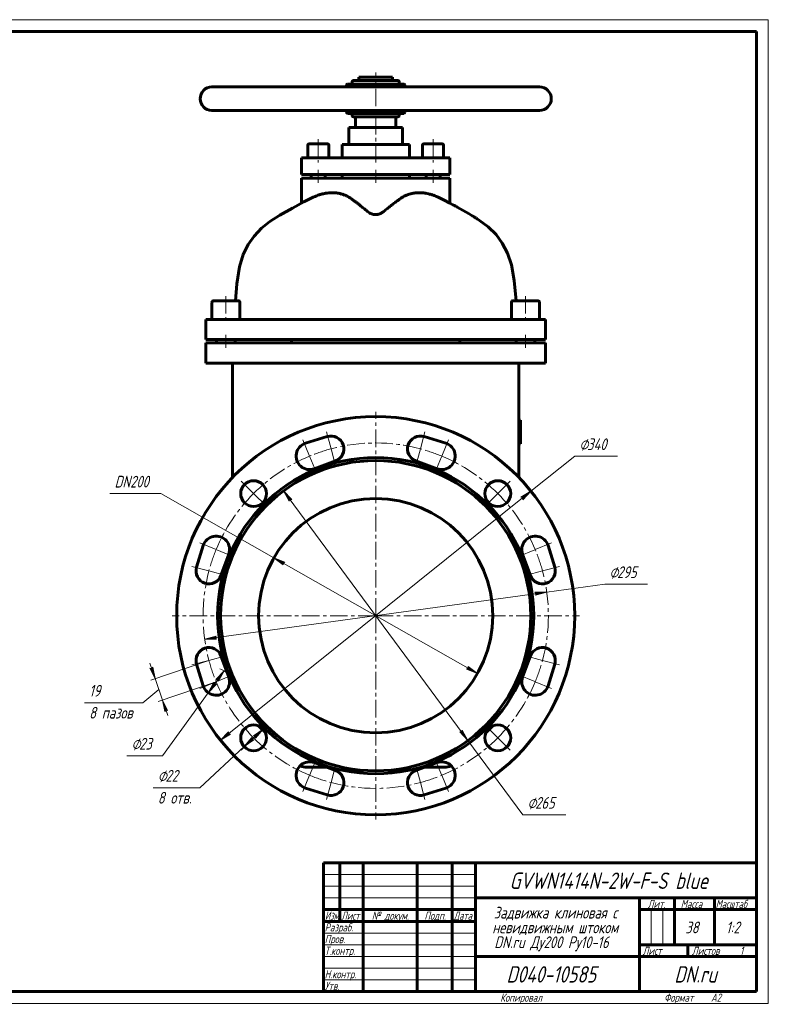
# Model space of a CAD drawing. Header units: millimetres. Extents: x 0 to 594, y 0 to 420.
# Tile 2 of 2: x 274 to 594, y 0 to 420. Entities that reach past the tile are written whole.
import ezdxf

# ---------------------------------------------------------------- set-up
doc = ezdxf.new("R2010")
doc.units = ezdxf.units.MM
for name, pattern in [('K5LT_AXLED', [12, 7.5, -1.5, 1.5, -1.5]), ('K5LT_BASIC', [0]), ('K5LT_THIN', [0])]:
    doc.linetypes.add(name, pattern=pattern)
doc.layers.add('Системный слой', color=7, linetype='Continuous')
doc.layers.add('Системный слой (1)', color=7, linetype='Continuous', true_color=0x6c6c6c)
doc.styles.add('KDIMTEXTSTYLE', font='txt', dxfattribs={"width": 0.96, "oblique": 15, "height": 5})
doc.styles.add('KTEXTSTYLE', font='txt', dxfattribs={"width": 0.96, "height": 5})
doc.dimstyles.new('KDIMSTYLE (0.50)', dxfattribs={"dimtxt": 5, "dimasz": 1, "dimexe": 2, "dimexo": 0, "dimgap": 1, "dimtad": 1, "dimlfac": 2, "dimtxsty": 'KDIMTEXTSTYLE', "dimsah": 1, "dimcen": 0, "dimdle": 1, "dimadec": 0, "dimazin": 0, "dimtfac": 0.667, "dimtmove": 0, "dimatfit": 3, "dimfxl": 1, "dimtvp": 1, "dimtolj": 1, "dimtzin": 0, "dimarcsym": 0})

# ---------------------------------------------------------------- blocks, each defined once
blk = doc.blocks.new('U8')
at = {"layer": 'Системный слой (1)', "color": 143, "linetype": 'K5LT_BASIC', "lineweight": 60, "true_color": 0x33acca}
for p, q in [((413.81, 391.27), (413.81, 392.02)), ((413.81, 380.52), (413.81, 381.27))]:
    blk.add_line(p, q, dxfattribs=at)
blk = doc.blocks.new('U9')
at = {"layer": 'Системный слой (1)', "color": 143, "linetype": 'K5LT_BASIC', "lineweight": 60, "true_color": 0x33acca}
for p, q in [((416.81, 378.52), (426.31, 378.52)), ((426.31, 378.52), (435.81, 378.52))]:
    blk.add_line(p, q, dxfattribs=at)
blk = doc.blocks.new('U10')
at = {"layer": 'Системный слой (1)', "color": 143, "linetype": 'K5LT_BASIC', "lineweight": 60, "true_color": 0x33acca}
for p, q in [((438.81, 391.27), (438.81, 392.02)), ((438.81, 380.52), (438.81, 381.27))]:
    blk.add_line(p, q, dxfattribs=at)
blk = doc.blocks.new('U11')
at = {"layer": 'Системный слой (1)', "color": 143, "linetype": 'K5LT_BASIC', "lineweight": 60, "true_color": 0x33acca}
for p, q in [((414.81, 373.95), (426.31, 373.95)), ((426.31, 373.95), (437.81, 373.95))]:
    blk.add_line(p, q, dxfattribs=at)
blk = doc.blocks.new('U12')
at = {"layer": 'Системный слой (1)', "color": 143, "linetype": 'K5LT_BASIC', "lineweight": 60, "true_color": 0x33acca}
for p, q in [((419.12, 395.52), (426.31, 395.52)), ((426.31, 395.52), (433.49, 395.52))]:
    blk.add_line(p, q, dxfattribs=at)
blk = doc.blocks.new('U13')
at = {"layer": 'Системный слой (1)', "color": 143, "linetype": 'K5LT_BASIC', "lineweight": 60, "true_color": 0x33acca}
for p, q in [((396.94, 100.83), (405.35, 100.83)), ((447.26, 100.83), (455.67, 100.83))]:
    blk.add_line(p, q, dxfattribs=at)
blk = doc.blocks.new('U14')
at = {"layer": 'Системный слой (1)', "color": 143, "linetype": 'K5LT_BASIC', "lineweight": 60, "true_color": 0x33acca}
for p, q in [((390.74, 339.59), (395.56, 342.17)), ((395.56, 342.17), (399.61, 344.18)), ((381.16, 333.8), (385.39, 336.49)), ((385.39, 336.49), (390.74, 339.59)), ((377.6, 330.98), (381.16, 333.8)), ((374.37, 327.6), (377.6, 330.98)), ((369.74, 319.69), (371.83, 323.99)), ((371.83, 323.99), (374.37, 327.6)), ((368.15, 314.43), (369.74, 319.69)), ((367.02, 307.17), (368.15, 314.43)), ((366.36, 300.02), (367.02, 307.17))]:
    blk.add_line(p, q, dxfattribs=at)
blk = doc.blocks.new('U15')
at = {"layer": 'Системный слой (1)', "color": 143, "linetype": 'K5LT_BASIC', "lineweight": 60, "true_color": 0x33acca}
for p, q in [((455.27, 343.07), (453.01, 344.18)), ((457.98, 341.68), (455.27, 343.07)), ((459.29, 340.99), (457.98, 341.68)), ((459.93, 340.65), (459.29, 340.99)), ((460.22, 340.5), (459.93, 340.65)), ((460.34, 340.43), (460.22, 340.5)), ((460.58, 340.3), (460.34, 340.43)), ((460.7, 340.24), (460.58, 340.3)), ((460.75, 340.21), (460.7, 340.24)), ((460.78, 340.19), (460.75, 340.21)), ((460.8, 340.18), (460.78, 340.19)), ((460.93, 340.11), (460.8, 340.18)), ((461.09, 340.02), (460.93, 340.11)), ((463.68, 338.58), (461.09, 340.02)), ((466.27, 337.06), (463.68, 338.58)), ((467.57, 336.28), (466.27, 337.06)), ((468.21, 335.9), (467.57, 336.28)), ((468.55, 335.69), (468.21, 335.9)), ((468.7, 335.6), (468.55, 335.69)), ((468.99, 335.42), (468.7, 335.6)), ((469.16, 335.31), (468.99, 335.42)), ((469.25, 335.26), (469.16, 335.31)), ((469.29, 335.23), (469.25, 335.26)), ((469.31, 335.22), (469.29, 335.23)), ((469.4, 335.16), (469.31, 335.22)), ((469.69, 334.98), (469.4, 335.16)), ((470.7, 334.32), (469.69, 334.98)), ((474.35, 331.56), (470.7, 334.32)), ((477.7, 328.25), (474.35, 331.56)), ((480.38, 324.65), (477.7, 328.25)), ((482.6, 320.35), (480.38, 324.65)), ((484.26, 315.28), (482.6, 320.35)), ((485.43, 308.59), (484.26, 315.28)), ((486.25, 300.02), (485.43, 308.59))]:
    blk.add_line(p, q, dxfattribs=at)
blk = doc.blocks.new('U16')
at = {"layer": 'Системный слой (1)', "color": 143, "linetype": 'K5LT_BASIC', "lineweight": 60, "true_color": 0x33acca}
for p, q in [((411.93, 366.77), (426.31, 366.77)), ((426.31, 366.77), (440.68, 366.77))]:
    blk.add_line(p, q, dxfattribs=at)
blk = doc.blocks.new('U17')
at = {"layer": 'Системный слой (1)', "color": 30, "linetype": 'K5LT_AXLED', "lineweight": 18, "true_color": 0xff8000}
for q in [(426.31, 252.52), (339.31, 165.52), (513.31, 165.52), (426.31, 78.52)]:
    blk.add_line((426.31, 165.52), q, dxfattribs=at)
blk = doc.blocks.new('U18')
at = {"layer": 'Системный слой (1)', "color": 30, "linetype": 'K5LT_AXLED', "lineweight": 18, "true_color": 0xff8000}
for p, q in [((407.22, 236.75), (405.28, 244)), ((445.39, 236.75), (447.34, 244)), ((398.08, 233.65), (395.12, 240.81)), ((454.53, 233.65), (457.5, 240.81)), ((409.16, 229.51), (407.22, 236.75)), ((443.45, 229.51), (445.39, 236.75)), ((401.05, 226.49), (398.08, 233.65)), ((451.56, 226.49), (454.53, 233.65)), ((374.16, 217.67), (368.85, 222.97)), ((478.46, 217.67), (483.76, 222.97)), ((379.46, 212.36), (374.16, 217.67)), ((473.15, 212.36), (478.46, 217.67)), ((358.17, 193.74), (351.01, 196.71)), ((365.33, 190.77), (358.17, 193.74)), ((487.28, 190.77), (494.44, 193.74)), ((494.44, 193.74), (501.6, 196.71)), ((355.07, 184.6), (347.83, 186.55)), ((497.54, 184.6), (504.79, 186.55)), ((362.31, 182.66), (355.07, 184.6)), ((490.3, 182.66), (497.54, 184.6)), ((362.31, 148.37), (355.07, 146.43)), ((490.3, 148.37), (497.54, 146.43)), ((355.07, 146.43), (347.83, 144.49)), ((497.54, 146.43), (504.79, 144.49)), ((365.33, 140.26), (358.17, 137.29)), ((487.28, 140.26), (494.44, 137.29)), ((358.17, 137.29), (351.01, 134.33)), ((494.44, 137.29), (501.6, 134.33)), ((379.46, 118.67), (374.16, 113.37)), ((473.15, 118.67), (478.46, 113.37)), ((374.16, 113.37), (368.85, 108.06)), ((478.46, 113.37), (483.76, 108.06)), ((401.05, 104.54), (398.08, 97.38)), ((409.16, 101.52), (407.22, 94.28)), ((443.45, 101.52), (445.39, 94.28)), ((451.56, 104.54), (454.53, 97.38)), ((398.08, 97.38), (395.12, 90.22)), ((454.53, 97.38), (457.5, 90.22)), ((407.22, 94.28), (405.28, 87.04)), ((445.39, 94.28), (447.34, 87.04))]:
    blk.add_line(p, q, dxfattribs=at)
for start, end in [(105, 112.5), (75, 105), (67.5, 75), (112.5, 135), (45, 67.5), (135, 157.5), (22.5, 45), (157.5, 165), (15, 22.5), (165, 195), (345, 15), (195, 202.5), (337.5, 345), (202.5, 225), (315, 337.5), (225, 247.5), (292.5, 315), (247.5, 255), (285, 292.5), (255, 285)]:
    blk.add_arc((426.31, 165.52), 73.75, start, end, dxfattribs=at)
blk = doc.blocks.new('D5')
at = {"layer": 'Системный слой (1)'}
for points in [[(489.14, 215.04), (492.63, 218.68), (488.32, 216.07), (489.12, 215.87)], [(359.98, 112.35), (364.3, 114.97), (363.5, 115.17), (363.47, 115.99)]]:
    blk.add_hatch(color=7, dxfattribs=at).paths.add_polyline_path(points)
at = {"layer": 'Системный слой (1)', "color": 7, "linetype": 'K5LT_THIN', "lineweight": 18, "true_color": 0xffffff}
for p, q in [((359.98, 112.35), (492.63, 218.68)), ((488.32, 216.07), (492.63, 218.68)), ((492.63, 218.68), (489.14, 215.04)), ((489.12, 215.87), (488.32, 216.07)), ((489.14, 215.04), (489.12, 215.87)), ((359.98, 112.35), (363.47, 115.99)), ((364.3, 114.97), (359.98, 112.35)), ((363.47, 115.99), (363.5, 115.17)), ((363.5, 115.17), (364.3, 114.97))]:
    blk.add_line(p, q, dxfattribs=at)
blk.add_wipeout([(513.31, 234.65), (513.31, 242.03), (526.99, 242.03), (526.99, 234.65)]).dxf.layer = 'Системный слой (1)'
for p, q in [((492.63, 218.68), (511.31, 233.65)), ((511.31, 233.65), (529.56, 233.65))]:
    blk.add_line(p, q, dxfattribs=at)
at = {"layer": 'Системный слой (1)', "color": 7, "char_height": 5, "attachment_point": 1, "style": 'KTEXTSTYLE'}
for s, insert in [('\\fArial|b0|c204|p34;\\H5.0;\\W1.000;\\Q15;\\fGOST Type AU|b0|i0|c204|p34;\\Q15;\\W0.960;⌀', (513.31, 241.24)), ('\\fArial|b0|c204|p34;\\H5.0;\\W1.000;\\Q15;\\fGOST Type AU|b0|i0|c204|p34;\\Q15;\\W0.960;340', (516.61, 241.24))]:
    blk.add_mtext(s, dxfattribs=dict(at, insert=insert))
blk = doc.blocks.new('KDIMARROW_01')
at = {"layer": 'Системный слой'}
blk.add_hatch(color=0, dxfattribs=at).paths.add_polyline_path([(-5, -0.66), (0, 0), (-5, 0.66), (-4.5, 0)])
at = {"layer": 'Системный слой', "color": 0, "linetype": 'K5LT_THIN', "lineweight": 18}
for p, q in [((-4.5, 0), (-5, 0.66)), ((-5, 0.66), (0, 0)), ((0, 0), (-5, -0.66)), ((-5, -0.66), (-4.5, 0))]:
    blk.add_line(p, q, dxfattribs=at)
at = {"layer": 'Системный слой (1)', "color": 0, "linetype": 'K5LT_THIN', "lineweight": 18}
blk.add_line((426.31, 165.52), (425.81, 165.52), dxfattribs=at)
blk = doc.blocks.new('D6')
at = {"layer": 'Системный слой (1)'}
for points in [[(494.5, 174.25), (499.37, 175.58), (494.32, 175.55), (494.91, 174.97)], [(358.29, 155.48), (357.7, 156.06), (358.11, 156.79), (353.25, 155.45)]]:
    blk.add_hatch(color=7, dxfattribs=at).paths.add_polyline_path(points)
at = {"layer": 'Системный слой (1)', "color": 7, "linetype": 'K5LT_THIN', "lineweight": 18, "true_color": 0xffffff}
for p, q in [((353.25, 155.45), (499.37, 175.58)), ((494.32, 175.55), (499.37, 175.58)), ((494.91, 174.97), (494.32, 175.55)), ((499.37, 175.58), (494.5, 174.25)), ((494.5, 174.25), (494.91, 174.97)), ((353.25, 155.45), (358.11, 156.79)), ((358.11, 156.79), (357.7, 156.06)), ((357.7, 156.06), (358.29, 155.48)), ((358.29, 155.48), (353.25, 155.45))]:
    blk.add_line(p, q, dxfattribs=at)
blk.add_wipeout([(526.13, 179.99), (526.13, 187.38), (539.81, 187.38), (539.81, 179.99)]).dxf.layer = 'Системный слой (1)'
for p, q in [((499.37, 175.58), (524.13, 178.99)), ((524.13, 178.99), (542.38, 178.99))]:
    blk.add_line(p, q, dxfattribs=at)
at = {"layer": 'Системный слой (1)', "color": 7, "char_height": 5, "attachment_point": 1, "style": 'KTEXTSTYLE'}
for s, insert in [('\\fArial|b0|c204|p34;\\H5.0;\\W1.000;\\Q15;\\fGOST Type AU|b0|i0|c204|p34;\\Q15;\\W0.960;⌀', (526.13, 186.58)), ('\\fArial|b0|c204|p34;\\H5.0;\\W1.000;\\Q15;\\fGOST Type AU|b0|i0|c204|p34;\\Q15;\\W0.960;295', (529.43, 186.58))]:
    blk.add_mtext(s, dxfattribs=dict(at, insert=insert))
blk = doc.blocks.new('D7')
at = {"layer": 'Системный слой (1)'}
for points in [[(390.43, 215.16), (386.93, 218.79), (389.37, 214.38), (389.6, 215.18)], [(465.68, 112.24), (463.24, 116.65), (463.01, 115.86), (462.18, 115.87)]]:
    blk.add_hatch(color=7, dxfattribs=at).paths.add_polyline_path(points)
at = {"layer": 'Системный слой (1)', "color": 7, "linetype": 'K5LT_THIN', "lineweight": 18, "true_color": 0xffffff}
for p, q in [((386.93, 218.79), (390.43, 215.16)), ((389.37, 214.38), (386.93, 218.79)), ((386.93, 218.79), (465.68, 112.24)), ((389.6, 215.18), (389.37, 214.38)), ((390.43, 215.16), (389.6, 215.18)), ((465.68, 112.24), (462.18, 115.87)), ((462.18, 115.87), (463.01, 115.86)), ((463.01, 115.86), (463.24, 116.65)), ((463.24, 116.65), (465.68, 112.24))]:
    blk.add_line(p, q, dxfattribs=at)
blk.add_wipeout([(491.13, 81.52), (491.13, 88.9), (504.94, 88.9), (504.94, 81.52)]).dxf.layer = 'Системный слой (1)'
for p, q in [((465.68, 112.24), (489.13, 80.52)), ((489.13, 80.52), (507.52, 80.52))]:
    blk.add_line(p, q, dxfattribs=at)
at = {"layer": 'Системный слой (1)', "color": 7, "char_height": 5, "attachment_point": 1, "style": 'KTEXTSTYLE'}
for s, insert in [('\\fArial|b0|c204|p34;\\H5.0;\\W1.000;\\Q15;\\fGOST Type AU|b0|i0|c204|p34;\\Q15;\\W0.960;⌀', (491.13, 88.1)), ('\\fArial|b0|c204|p34;\\H5.0;\\W1.000;\\Q15;\\fGOST Type AU|b0|i0|c204|p34;\\Q15;\\W0.960;265', (494.44, 88.1))]:
    blk.add_mtext(s, dxfattribs=dict(at, insert=insert))
blk = doc.blocks.new('D8')
at = {"layer": 'Системный слой (1)'}
for points in [[(387.5, 188.31), (382.83, 190.21), (386.85, 187.17), (386.74, 187.98)], [(469.79, 140.83), (465.76, 143.87), (465.87, 143.05), (465.11, 142.72)]]:
    blk.add_hatch(color=7, dxfattribs=at).paths.add_polyline_path(points)
at = {"layer": 'Системный слой (1)', "color": 7, "linetype": 'K5LT_THIN', "lineweight": 18, "true_color": 0xffffff}
for p, q in [((382.83, 190.21), (334.47, 217.67)), ((382.83, 190.21), (387.5, 188.31)), ((386.85, 187.17), (382.83, 190.21)), ((469.79, 140.83), (382.83, 190.21)), ((387.5, 188.31), (386.74, 187.98)), ((386.74, 187.98), (386.85, 187.17)), ((465.11, 142.72), (465.87, 143.05)), ((465.87, 143.05), (465.76, 143.87)), ((465.76, 143.87), (469.79, 140.83)), ((469.79, 140.83), (465.11, 142.72))]:
    blk.add_line(p, q, dxfattribs=at)
blk.add_wipeout([(314.78, 218.67), (314.78, 226.05), (331.77, 226.05), (331.77, 218.67)]).dxf.layer = 'Системный слой (1)'
blk.add_line((334.47, 217.67), (312.78, 217.67), dxfattribs=at)
at = {"layer": 'Системный слой (1)', "color": 7, "insert": (314.78, 225.25), "char_height": 5, "attachment_point": 1, "style": 'KTEXTSTYLE'}
blk.add_mtext('\\fArial|b0|c204|p34;\\H5.0;\\W1.000;\\Q15;\\fGOST Type AU|b0|i0|c204|p34;\\Q15;\\W0.960;DN200', dxfattribs=at)
blk = doc.blocks.new('D9')
at = {"layer": 'Системный слой (1)'}
for points in [[(359.14, 137.51), (361.55, 141.94), (358.08, 138.29), (358.91, 138.3)], [(354.79, 132.64), (358.26, 136.3), (357.44, 136.28), (357.2, 137.07)]]:
    blk.add_hatch(color=7, dxfattribs=at).paths.add_polyline_path(points)
at = {"layer": 'Системный слой (1)', "color": 7, "linetype": 'K5LT_THIN', "lineweight": 18, "true_color": 0xffffff}
for p, q in [((361.55, 141.94), (354.79, 132.64)), ((358.08, 138.29), (361.55, 141.94)), ((361.55, 141.94), (359.14, 137.51)), ((354.79, 132.64), (357.2, 137.07)), ((358.26, 136.3), (354.79, 132.64)), ((357.2, 137.07), (357.44, 136.28)), ((357.44, 136.28), (358.26, 136.3)), ((358.91, 138.3), (358.08, 138.29)), ((359.14, 137.51), (358.91, 138.3)), ((354.79, 132.64), (335.22, 105.75))]:
    blk.add_line(p, q, dxfattribs=at)
blk.add_arc((358.17, 137.29), 5.75, 20.235, 73.6918, dxfattribs=at)
blk.add_arc((358.17, 137.29), 5.75, 20.235, 73.6918, dxfattribs=at)
blk.add_wipeout([(322.01, 106.75), (322.01, 114.13), (332.77, 114.13), (332.77, 106.75)]).dxf.layer = 'Системный слой (1)'
blk.add_line((335.22, 105.75), (320.01, 105.75), dxfattribs=at)
at = {"layer": 'Системный слой (1)', "color": 7, "char_height": 5, "attachment_point": 1, "style": 'KTEXTSTYLE'}
for s, insert in [('\\fArial|b0|c204|p34;\\H5.0;\\W1.000;\\Q15;\\fGOST Type AU|b0|i0|c204|p34;\\Q15;\\W0.960;⌀', (322.01, 113.34)), ('\\fArial|b0|c204|p34;\\H5.0;\\W1.000;\\Q15;\\fGOST Type AU|b0|i0|c204|p34;\\Q15;\\W0.960;23', (325.31, 113.34))]:
    blk.add_mtext(s, dxfattribs=dict(at, insert=insert))
blk = doc.blocks.new('D10')
at = {"layer": 'Системный слой (1)'}
for points in [[(332.12, 138.64), (331.13, 143.58), (330.67, 142.9), (329.89, 143.16)], [(337.45, 124.98), (335.22, 129.5), (336.2, 124.56), (336.67, 125.24)]]:
    blk.add_hatch(color=7, dxfattribs=at).paths.add_polyline_path(points)
at = {"layer": 'Системный слой (1)', "color": 7, "linetype": 'K5LT_THIN', "lineweight": 18, "true_color": 0xffffff}
for p, q in [((332.12, 138.64), (329.87, 145.27)), ((330.67, 142.9), (329.89, 143.16)), ((329.89, 143.16), (332.12, 138.64)), ((355.07, 146.43), (330.22, 137.99)), ((331.13, 143.58), (330.67, 142.9)), ((332.12, 138.64), (331.13, 143.58)), ((335.22, 129.5), (332.12, 138.64)), ((358.17, 137.29), (333.33, 128.86)), ((333.67, 134.07), (326.79, 128.38)), ((335.22, 129.5), (336.2, 124.56)), ((337.45, 124.98), (335.22, 129.5)), ((335.22, 129.5), (337.47, 122.87)), ((336.2, 124.56), (336.67, 125.24)), ((336.67, 125.24), (337.45, 124.98))]:
    blk.add_line(p, q, dxfattribs=at)
blk.add_wipeout([(303.92, 120), (303.92, 136.77), (323.96, 136.77), (323.96, 120)]).dxf.layer = 'Системный слой (1)'
blk.add_line((326.79, 128.38), (301.92, 128.38), dxfattribs=at)
at = {"layer": 'Системный слой (1)', "color": 7, "char_height": 5, "attachment_point": 1, "style": 'KTEXTSTYLE'}
for s, insert in [('\\fArial|b0|c204|p34;\\H5.0;\\W1.000;\\Q15;\\fGOST Type AU|b0|i0|c204|p34;\\Q15;\\W0.960;19', (303.92, 135.97)), ('\\fArial|b0|c204|p34;\\H5.0;\\W1.000;\\Q15;\\fGOST Type AU|b0|i0|c204|p34;\\Q15;\\W0.960;8 пазов', (303.92, 126.59))]:
    blk.add_mtext(s, dxfattribs=dict(at, insert=insert))
blk = doc.blocks.new('D11')
at = {"layer": 'Системный слой (1)'}
for points in [[(374.97, 113.23), (378.19, 117.11), (374.08, 114.19), (374.89, 114.05)], [(370.13, 109.62), (374.24, 112.54), (373.43, 112.69), (373.34, 113.51)]]:
    blk.add_hatch(color=7, dxfattribs=at).paths.add_polyline_path(points)
at = {"layer": 'Системный слой (1)', "color": 7, "linetype": 'K5LT_THIN', "lineweight": 18, "true_color": 0xffffff}
for p, q in [((378.19, 117.11), (370.13, 109.62)), ((374.08, 114.19), (378.19, 117.11)), ((374.89, 114.05), (374.08, 114.19)), ((374.97, 113.23), (374.89, 114.05)), ((378.19, 117.11), (374.97, 113.23)), ((370.13, 109.62), (351.25, 92.07)), ((370.13, 109.62), (373.34, 113.51)), ((374.24, 112.54), (370.13, 109.62)), ((373.34, 113.51), (373.43, 112.69)), ((373.43, 112.69), (374.24, 112.54))]:
    blk.add_line(p, q, dxfattribs=at)
blk.add_wipeout([(333.24, 83.69), (333.24, 100.45), (348.61, 100.45), (348.61, 83.69)]).dxf.layer = 'Системный слой (1)'
blk.add_line((351.25, 92.07), (331.24, 92.07), dxfattribs=at)
at = {"layer": 'Системный слой (1)', "color": 7, "char_height": 5, "attachment_point": 1, "style": 'KTEXTSTYLE'}
for s, insert in [('\\fArial|b0|c204|p34;\\H5.0;\\W1.000;\\Q15;\\fGOST Type AU|b0|i0|c204|p34;\\Q15;\\W0.960;⌀', (333.24, 99.66)), ('\\fArial|b0|c204|p34;\\H5.0;\\W1.000;\\Q15;\\fGOST Type AU|b0|i0|c204|p34;\\Q15;\\W0.960;22', (336.55, 99.66)), ('\\fArial|b0|c204|p34;\\H5.0;\\W1.000;\\Q15;\\fGOST Type AU|b0|i0|c204|p34;\\Q15;\\W0.960;8 отв.', (333.24, 90.27))]:
    blk.add_mtext(s, dxfattribs=dict(at, insert=insert))
blk = doc.blocks.new('U19')
at = {"color": 7, "linetype": 'K5LT_THIN', "lineweight": 18, "true_color": 0xffffff}
for p, q in [((0, 420), (594, 420)), ((594, 420), (594, 0)), ((404, 55), (469, 55)), ((404, 50), (469, 50)), ((404, 45), (469, 45)), ((543.96, 25), (543.96, 40)), ((548.98, 25), (548.98, 40)), ((404, 30), (469, 30)), ((404, 25), (469, 25)), ((404, 20), (469, 20)), ((404, 15), (469, 15)), ((404, 10), (469, 10)), ((594, 0), (0, 0))]:
    blk.add_line(p, q, dxfattribs=at)
at = {"color": 143, "linetype": 'K5LT_BASIC', "lineweight": 60, "true_color": 0x33acca}
for p, q in [((20, 415), (589, 415)), ((589, 415), (589, 5)), ((404, 60), (589, 60)), ((404, 5), (404, 60)), ((411, 35), (411, 60)), ((421, 5), (421, 60)), ((444, 5), (444, 60)), ((459, 5), (459, 60)), ((469, 5), (469, 60)), ((469, 45), (589, 45)), ((539, 5), (539, 45)), ((554, 25), (554, 45)), ((571, 25), (571, 45)), ((404, 40), (469, 40)), ((539, 40), (554, 40)), ((554, 40), (589, 40)), ((404, 35), (469, 35)), ((539, 25), (589, 25)), ((559.57, 20), (559.57, 25)), ((469, 20), (539, 20)), ((539, 20), (589, 20)), ((589, 5), (20, 5))]:
    blk.add_line(p, q, dxfattribs=at)
at = {"color": 7, "attachment_point": 1, "style": 'KTEXTSTYLE'}
for s, insert, char_height in [('\\fArial|b0|c204|p34;\\H5.0;\\W1.000;\\Q15;\\fGOST Type AU|b0|i0|c204|p34;\\Q15;\\W0.960;\\H7.00;GVWN1414N-2W-F-S blue', (483.46, 55.86), 7), ('\\fArial|b0|c204|p34;\\H5.0;\\W1.000;\\Q15;\\fGOST Type AU|b0|i0|c204|p34;\\Q15;\\W0.960;\\H3.50;Лит.', (542.47, 44.18), 3.5), ('\\fArial|b0|c204|p34;\\H5.0;\\W1.000;\\Q15;\\fGOST Type AU|b0|i0|c204|p34;\\Q15;\\W0.960;\\H3.50;Масса', (556.58, 44.18), 3.5), ('\\fArial|b0|c204|p34;\\H5.0;\\W1.000;\\Q15;\\fGOST Type AU|b0|i0|c204|p34;\\Q15;\\W0.926;\\H3.50;Масштаб', (571.52, 44.18), 3.5), ('\\fArial|b0|c204|p34;\\H5.0;\\W1.000;\\Q15;\\fGOST Type AU|b0|i0|c204|p34;\\Q15;\\W0.786;\\H3.50;Изм.', (404.62, 39.18), 3.5), ('\\fArial|b0|c204|p34;\\H5.0;\\W1.000;\\Q15;\\fGOST Type AU|b0|i0|c204|p34;\\Q15;\\W0.800;\\H3.50;Лист', (411.61, 39.18), 3.5), ('\\fArial|b0|c204|p34;\\H5.0;\\W1.000;\\Q15;\\fGOST Type AU|b0|i0|c204|p34;\\Q15;\\W0.960;\\H3.50;№ докум.', (424.63, 39.18), 3.5), ('\\fArial|b0|c204|p34;\\H5.0;\\W1.000;\\Q15;\\fGOST Type AU|b0|i0|c204|p34;\\Q15;\\W0.960;\\H3.50;Подп.', (447.1, 39.18), 3.5), ('\\fArial|b0|c204|p34;\\H5.0;\\W1.000;\\Q15;\\fGOST Type AU|b0|i0|c204|p34;\\Q15;\\W0.800;\\H3.50;Дата', (459.61, 39.18), 3.5), ('\\fArial|b0|c204|p34;\\H5.0;\\W1.000;\\Q15;\\fGOST Type AU|b0|i0|c204|p34;\\Q15;\\W0.960;Задвижка клиновая с', (476.7, 41.21), 5), ('\\fArial|b0|c204|p34;\\H5.0;\\W1.000;\\Q15;\\fGOST Type AU|b0|i0|c204|p34;\\Q15;\\W0.960;\\H3.50;Разраб.', (404.5, 34.18), 3.5), ('\\fArial|b0|c204|p34;\\H5.0;\\W1.000;\\Q15;\\fGOST Type AU|b0|i0|c204|p34;\\Q15;\\W0.960;невидвижным штоком', (476.1, 34.9), 5), ('\\fArial|b0|c204|p34;\\H5.0;\\W1.000;\\Q15;\\fGOST Type AU|b0|i0|c204|p34;\\Q15;\\W0.960;38', (558.55, 34.9), 5), ('\\fArial|b0|c204|p34;\\H5.0;\\W1.000;\\Q15;\\fGOST Type AU|b0|i0|c204|p34;\\Q15;\\W0.960;{\\c16737820;1:2}', (575.92, 34.9), 5), ('\\fArial|b0|c204|p34;\\H5.0;\\W1.000;\\Q15;\\fGOST Type AU|b0|i0|c204|p34;\\Q15;\\W0.960;\\H3.50;Пров.', (404.5, 29.18), 3.5), ('\\fArial|b0|c204|p34;\\H5.0;\\W1.000;\\Q15;\\fGOST Type AU|b0|i0|c204|p34;\\Q15;\\W0.960;DN.ru Ду200 Ру10-16', (476.96, 28.59), 5), ('\\fArial|b0|c204|p34;\\H5.0;\\W1.000;\\Q15;\\fGOST Type AU|b0|i0|c204|p34;\\Q15;\\W0.960;\\H3.50;Т.контр.', (404.5, 24.18), 3.5), ('\\fArial|b0|c204|p34;\\H5.0;\\W1.000;\\Q15;\\fGOST Type AU|b0|i0|c204|p34;\\Q15;\\W0.960;\\H3.50;Лист', (540.32, 24.18), 3.5), ('\\fArial|b0|c204|p34;\\H5.0;\\W1.000;\\Q15;\\fGOST Type AU|b0|i0|c204|p34;\\Q15;\\W0.960;\\H3.50;Листов', (561.36, 24.18), 3.5), ('\\fArial|b0|c204|p34;\\H5.0;\\W1.000;\\Q15;\\fGOST Type AU|b0|i0|c204|p34;\\Q15;\\W0.960;\\H3.50;1', (581.91, 24.18), 3.5), ('\\fArial|b0|c204|p34;\\H5.0;\\W1.000;\\Q15;\\fGOST Type AU|b0|i0|c204|p34;\\Q15;\\W0.960;\\H3.50;Н.контр.', (404.5, 14.18), 3.5), ('\\fArial|b0|c204|p34;\\H5.0;\\W1.000;\\Q15;\\fGOST Type AU|b0|i0|c204|p34;\\Q15;\\W0.960;\\H7.00;D040-10585', (482.17, 15.86), 7), ('\\fArial|b0|c204|p34;\\H5.0;\\W1.000;\\Q15;\\fGOST Type AU|b0|i0|c204|p34;\\Q15;\\W0.960;\\H7.00;DN.ru', (553.84, 15.86), 7), ('\\fArial|b0|c204|p34;\\H5.0;\\W1.000;\\Q15;\\fGOST Type AU|b0|i0|c204|p34;\\Q15;\\W0.960;\\H3.50;Утв.', (404.5, 9.18), 3.5), ('\\fArial|b0|c204|p34;\\H5.0;\\W1.000;\\Q15;\\fGOST Type AU|b0|i0|c204|p34;\\Q15;\\W0.960;\\H3.50;Копировал', (479.5, 4.18), 3.5), ('\\fArial|b0|c204|p34;\\H5.0;\\W1.000;\\Q15;\\fGOST Type AU|b0|i0|c204|p34;\\Q15;\\W0.960;\\H3.50;Формат', (549.5, 4.18), 3.5), ('\\fArial|b0|c204|p34;\\H5.0;\\W1.000;\\Q15;\\fGOST Type AU|b0|i0|c204|p34;\\Q15;\\W0.960;\\H3.50;A2', (569.5, 4.18), 3.5)]:
    blk.add_mtext(s, dxfattribs=dict(at, insert=insert, char_height=char_height))

msp = doc.modelspace()

# ---------------------------------------------------------------- linework, layer by layer
at = {"layer": 'Системный слой (1)', "color": 143, "linetype": 'K5LT_BASIC', "lineweight": 60, "true_color": 0x33acca}
for p, q in [((419.1193, 394.0166), (419.1193, 395.5166)), ((433.4943, 394.0166), (433.4943, 395.5166)), ((496.3068, 391.2666), (356.3068, 391.2666)), ((438.3068, 392.5166), (414.3068, 392.5166)), ((416.3068, 392.5166), (416.3068, 393.5166)), ((435.8068, 394.0166), (416.8068, 394.0166)), ((436.3068, 392.5166), (436.3068, 393.5166)), ((496.3068, 381.2666), (356.3068, 381.2666)), ((414.3068, 380.0166), (438.3068, 380.0166)), ((416.3068, 379.0166), (416.3068, 380.0166)), ((417.6818, 373.9541), (417.6818, 378.5166)), ((434.9318, 373.9541), (434.9318, 378.5166)), ((436.3068, 379.0166), (436.3068, 380.0166)), ((414.8068, 366.7666), (414.8068, 373.9541)), ((437.8068, 366.7666), (437.8068, 373.9541)), ((397.2854, 366.4166), (397.2854, 361.0166)), ((405.6854, 367.0166), (397.8854, 367.0166)), ((406.2854, 366.4166), (406.2854, 361.0166)), ((411.9318, 361.0166), (411.9318, 366.7666)), ((440.6818, 361.0166), (440.6818, 366.7666)), ((446.3282, 366.4166), (446.3282, 361.0166)), ((454.7282, 367.0166), (446.9282, 367.0166)), ((455.3282, 366.4166), (455.3282, 361.0166)), ((394.5979, 353.8291), (394.5979, 361.0166)), ((394.5979, 361.0166), (398.3437, 361.0166)), ((398.3437, 361.0166), (422.8651, 361.0166)), ((422.8651, 361.0166), (429.7486, 361.0166)), ((429.7486, 361.0166), (454.27, 361.0166)), ((454.27, 361.0166), (458.0157, 361.0166)), ((458.0157, 353.8291), (458.0157, 361.0166)), ((398.3437, 353.8291), (394.5979, 353.8291)), ((398.3437, 353.8291), (422.8651, 353.8291)), ((398.7854, 353.8291), (398.7854, 352.3916)), ((404.7854, 353.8291), (404.7854, 352.3916)), ((411.9318, 352.3916), (411.9318, 353.8291)), ((429.7486, 353.8291), (422.8651, 353.8291)), ((429.7486, 353.8291), (454.27, 353.8291)), ((440.6818, 352.3916), (440.6818, 353.8291)), ((447.8282, 353.8291), (447.8282, 352.3916)), ((453.8282, 353.8291), (453.8282, 352.3916)), ((458.0157, 353.8291), (454.27, 353.8291)), ((394.5979, 352.3916), (398.3437, 352.3916)), ((394.5979, 341.6661), (394.5979, 352.3916)), ((398.3437, 352.3916), (422.8651, 352.3916)), ((422.8651, 352.3916), (429.7486, 352.3916)), ((429.7486, 352.3916), (454.27, 352.3916)), ((454.27, 352.3916), (458.0157, 352.3916)), ((458.0157, 341.6661), (458.0157, 352.3916)), ((356.3381, 299.2166), (356.3381, 292.0166)), ((367.5381, 300.0166), (357.1381, 300.0166)), ((368.3381, 299.2166), (368.3381, 292.0166)), ((484.2756, 299.2166), (484.2756, 292.0166)), ((495.4756, 300.0166), (485.0756, 300.0166)), ((496.2756, 299.2166), (496.2756, 292.0166)), ((353.7131, 292.0166), (362.3381, 292.0166)), ((353.7131, 283.3916), (353.7131, 292.0166)), ((362.3381, 292.0166), (490.2756, 292.0166)), ((490.2756, 292.0166), (498.9006, 292.0166)), ((498.9006, 283.3916), (498.9006, 292.0166)), ((362.3381, 283.3916), (353.7131, 283.3916)), ((353.7131, 273.3291), (353.7131, 281.9541)), ((353.7131, 281.9541), (362.3381, 281.9541)), ((358.3381, 283.3916), (358.3381, 281.9541)), ((362.3381, 283.3916), (490.2756, 283.3916)), ((362.3381, 281.9541), (490.2756, 281.9541)), ((366.3381, 283.3916), (366.3381, 281.9541)), ((390.3693, 281.9541), (390.3693, 283.3916)), ((462.2443, 281.9541), (462.2443, 283.3916)), ((486.2756, 283.3916), (486.2756, 281.9541)), ((498.9006, 283.3916), (490.2756, 283.3916)), ((490.2756, 281.9541), (498.9006, 281.9541)), ((494.2756, 283.3916), (494.2756, 281.9541)), ((498.9006, 273.3291), (498.9006, 281.9541)), ((362.3381, 273.3291), (353.7131, 273.3291)), ((362.3381, 273.3291), (490.2756, 273.3291)), ((365.2131, 273.3291), (365.2131, 224.6144)), ((487.4006, 273.3291), (487.4006, 224.6144)), ((498.9006, 273.3291), (490.2756, 273.3291)), ((487.4006, 249.0644), (488.1193, 249.0644)), ((488.1193, 249.0644), (488.1193, 239.0597)), ((405.5866, 242.0058), (396.3774, 239.1436)), ((456.2363, 239.1436), (447.0271, 242.0058)), ((487.4006, 239.0597), (488.1193, 239.0597)), ((487.4006, 238.9772), (488.1193, 238.9772)), ((487.4006, 238.9223), (488.1193, 238.9223)), ((488.1193, 239.0597), (488.1193, 238.9772)), ((488.1193, 238.9772), (488.1193, 238.9223)), ((400.0727, 228.2576), (409.1212, 231.5931)), ((443.4924, 231.5931), (452.541, 228.2576)), ((352.6798, 195.4461), (349.8176, 186.2369)), ((502.796, 186.2369), (499.9339, 195.4461)), ((360.2303, 182.7022), (363.5658, 191.7508)), ((489.0478, 191.7508), (492.3833, 182.7022)), ((363.5658, 139.2825), (360.2303, 148.331)), ((492.3833, 148.331), (489.0478, 139.2825)), ((349.8176, 144.7964), (352.6798, 135.5872)), ((499.9339, 135.5872), (502.796, 144.7964)), ((376.4046, 118.3876), (379.1778, 115.6144)), ((473.4358, 115.6144), (476.2091, 118.3876)), ((409.1212, 99.4401), (400.0727, 102.7756)), ((452.541, 102.7756), (443.4924, 99.4401)), ((396.3774, 91.8896), (405.5866, 89.0274)), ((447.0271, 89.0274), (456.2363, 91.8896))]:
    msp.add_line(p, q, dxfattribs=at)
at = {"layer": 'Системный слой (1)', "color": 30, "linetype": 'K5LT_AXLED', "lineweight": 18, "true_color": 0xff8000}
for p, q in [((426.3068, 359.0166), (426.3068, 397.5166)), ((401.7854, 369.0166), (401.7854, 359.0166)), ((450.8282, 369.0166), (450.8282, 359.0166)), ((401.7854, 355.8291), (401.7854, 350.3916)), ((426.3068, 350.3916), (426.3068, 355.8291)), ((450.8282, 355.8291), (450.8282, 350.3916)), ((362.3381, 302.0166), (362.3381, 290.0166)), ((490.2756, 302.0166), (490.2756, 290.0166)), ((362.3381, 285.3916), (362.3381, 279.9541)), ((490.2756, 285.3916), (490.2756, 279.9541))]:
    msp.add_line(p, q, dxfattribs=at)
at = {"layer": 'Системный слой (1)', "color": 143, "linetype": 'K5LT_BASIC', "lineweight": 60, "true_color": 0x33acca}
for centre, radius in [((426.3068, 165.5166), 85), ((426.3068, 165.5166), 67.5), ((426.3068, 165.5166), 66.25), ((374.1577, 217.6657), 5.5), ((478.4559, 217.6657), 5.5), ((426.3068, 165.5166), 50), ((374.1577, 113.3675), 5.5), ((478.4559, 113.3675), 5.5)]:
    msp.add_circle(centre, radius, dxfattribs=at)
for centre, radius, start, end in [((356.3068, 386.2666), 5, 90, 270), ((414.3068, 392.0166), 0.5, 90, 180), ((416.8068, 393.5166), 0.5, 90, 180), ((435.8068, 393.5166), 0.5, 0, 90), ((438.3068, 392.0166), 0.5, 0, 90), ((496.3068, 386.2666), 5, 270, 90), ((414.3068, 380.5166), 0.5, 180, 270), ((416.8068, 379.0166), 0.5, 180, 270), ((435.8068, 379.0166), 0.5, 270, 0), ((438.3068, 380.5166), 0.5, 270, 0), ((397.8854, 366.4166), 0.6, 90, 180), ((405.6854, 366.4166), 0.6, 0, 90), ((446.9282, 366.4166), 0.6, 90, 180), ((454.7282, 366.4166), 0.6, 0, 90), ((357.1381, 299.2166), 0.8, 90, 180), ((367.5381, 299.2166), 0.8, 0, 90), ((485.0756, 299.2166), 0.8, 90, 180), ((495.4756, 299.2166), 0.8, 0, 90), ((407.2189, 236.7536), 5.5, 290.23498, 107.26502), ((445.3947, 236.7536), 5.5, 72.73498, 249.76502), ((398.0839, 233.6527), 5.75, 107.26502, 290.23498), ((454.5297, 233.6527), 5.75, 249.76502, 72.73498), ((358.1707, 193.7395), 5.75, 339.76502, 162.73498), ((494.4429, 193.7395), 5.75, 17.26502, 200.23498), ((355.0698, 184.6045), 5.5, 162.73498, 339.76502), ((497.5439, 184.6045), 5.5, 200.23498, 17.26502), ((355.0698, 146.4287), 5.5, 20.23498, 197.26502), ((497.5439, 146.4287), 5.5, 342.73498, 159.76502), ((358.1707, 137.2937), 5.75, 197.26502, 20.23498), ((494.4429, 137.2937), 5.75, 159.76502, 342.73498), ((398.0839, 97.3805), 5.75, 69.76502, 252.73498), ((396.9402, 108.0166), 7.1875, 246.032533, 270), ((454.5297, 97.3805), 5.75, 287.26502, 110.23498), ((455.6734, 108.0166), 7.1875, 270, 293.967467), ((407.2189, 94.2796), 5.5, 252.73498, 69.76502), ((445.3947, 94.2796), 5.5, 110.23498, 287.26502)]:
    msp.add_arc(centre, radius, start, end, dxfattribs=at)
for points, knots in [([(399.6064, 344.1785), (400.1205, 344.426), (400.9606, 344.7898), (402.2616, 345.2529), (403.3956, 345.5796), (404.3346, 345.7841), (405.2462, 345.9442), (406.0331, 346.0449), (406.9894, 346.1109), (407.793, 346.1281), (408.6916, 346.0996), (409.5449, 346.0223), (410.3596, 345.9003), (411.3017, 345.7091), (412.3977, 345.3983), (413.5062, 344.9574), (414.3987, 344.5092), (415.043, 344.1261), (415.4202, 343.8709), (415.5656, 343.7675)], [0, 0, 0, 0, 2.02256769, 3.25316917, 4.93603427, 6.25909749, 6.71668666, 8.27755031, 9.12488341, 10.18520269, 11.18775854, 12.37987737, 13.28426589, 14.16398506, 15.84567882, 17.36758187, 18.41369203, 19.38090392, 20, 20, 20, 20]), ([(437.0481, 343.7675), (437.3806, 344.004), (437.9316, 344.3529), (439.0233, 344.9264), (439.8962, 345.2776), (440.9521, 345.6094), (441.7427, 345.8074), (442.7332, 345.9791), (443.771, 346.0948), (444.6479, 346.1272), (445.7149, 346.1101), (446.6264, 346.044), (447.5797, 345.9091), (448.4432, 345.7524), (449.4759, 345.5139), (450.4983, 345.2013), (451.7029, 344.7672), (452.4413, 344.451), (453.0073, 344.1785)], [0, 0, 0, 0, 1.34633266, 2.16729742, 4.13765475, 4.52529288, 5.93489505, 6.92105011, 7.97140828, 9.5227533, 9.93804345, 11.64316268, 12.66282284, 13.24229743, 14.65147324, 16.28813389, 16.88478347, 19, 19, 19, 19]), ([(422.8651, 338.1279), (422.2714, 338.6235), (421.2033, 339.4981), (419.7449, 340.6525), (418.5272, 341.5899), (417.4119, 342.428), (416.4419, 343.1397), (415.8151, 343.5899), (415.5656, 343.7675)], [0, 0, 0, 0, 2.19450088, 3.97356683, 5.44489335, 6.72921788, 8.10078595, 9, 9, 9, 9]), ([(437.0481, 343.7675), (436.3405, 343.2637), (435.1342, 342.3835), (433.4772, 341.1256), (432.0089, 339.976), (430.7786, 338.9824), (430.0106, 338.3466), (429.7486, 338.1279)], [0, 0, 0, 0, 2.26816242, 3.90082294, 5.42668302, 7.12043497, 8, 8, 8, 8]), ([(429.7486, 338.1279), (429.6062, 338.0091), (429.3159, 337.7843), (428.8589, 337.4873), (428.4058, 337.2463), (428.0014, 337.0752), (427.6247, 336.9489), (427.3118, 336.8687), (427.0208, 336.8149), (426.7505, 336.7795), (426.4734, 336.7606), (426.1775, 336.7597), (425.9396, 336.7737), (425.6644, 336.8036), (425.4075, 336.8466), (425.1484, 336.9079), (424.898, 336.9786), (424.6301, 337.07), (424.3408, 337.1901), (424.0059, 337.3505), (423.4968, 337.6394), (423.1027, 337.9295), (422.8651, 338.1279)], [0, 0, 0, 0, 1.78806368, 3.48836975, 5.08191273, 6.51011301, 7.48365537, 8.65798077, 9.39349304, 10.11212432, 11.07169505, 11.84592861, 12.72322016, 13.17541122, 14.29479809, 15.03285188, 15.5502129, 16.62513184, 17.58281392, 18.39486591, 20.02698107, 23, 23, 23, 23])]:
    msp.add_open_spline(points, degree=3, knots=knots, dxfattribs=at)

# ---------------------------------------------------------------- block references
at = {"layer": 'Системный слой (1)'}
for name in ['U12', 'U8', 'U10', 'U9', 'U11', 'U16', 'U14', 'U15', 'U17', 'U18', 'U13']:
    msp.add_blockref(name, (0, 0), dxfattribs=at)

# ---------------------------------------------------------------- next in the draw order: dimensions: what is measured, and where the dimension line sits
at = {"layer": 'Системный слой (1)', "color": 7}
dim = msp.add_diameter_dim_2p(p1=(293.6628, 59.189), p2=(558.9508, 271.8442), dimstyle='KDIMSTYLE (0.50)', override={"dimtih": 1, "dimtoh": 1, "dimpost": '\\fGOST Type AU|b0|c204|p34;\\H5.0;\\W0.960;\\Q15;<>', "dimblk1": 'KDIMARROW_01', "dimblk2": 'KDIMARROW_01', "dimclrt": 7, "dimtol": 1, "dimtp": 0, "dimtm": 0, "dimtdec": 5, "dimtmove": 1, "dimatfit": 2, "dimtolj": 1}, dxfattribs=at)
dim.commit()
dim.dimension.update_dxf_attribs({"geometry": 'D5', "text_midpoint": (513.3068, 233.6527), "dimtype": 163})

# ---------------------------------------------------------------- next in the draw order: dimensions: what is measured, and where the dimension line sits
dim = msp.add_diameter_dim_2p(p1=(280.1872, 145.3847), p2=(572.4265, 185.6486), dimstyle='KDIMSTYLE (0.50)', override={"dimtih": 1, "dimtoh": 1, "dimpost": '\\fGOST Type AU|b0|c204|p34;\\H5.0;\\W0.960;\\Q15;<>', "dimblk1": 'KDIMARROW_01', "dimblk2": 'KDIMARROW_01', "dimclrt": 7, "dimtol": 1, "dimtp": 0, "dimtm": 0, "dimtdec": 5, "dimtmove": 1, "dimatfit": 2, "dimtolj": 1}, dxfattribs=at)
dim.commit()
dim.dimension.update_dxf_attribs({"geometry": 'D6', "text_midpoint": (526.1268, 178.994), "dimtype": 163})

# ---------------------------------------------------------------- next in the draw order: dimensions: what is measured, and where the dimension line sits
dim = msp.add_diameter_dim_2p(p1=(347.5519, 272.0713), p2=(505.0618, 58.9619), dimstyle='KDIMSTYLE (0.50)', override={"dimtih": 1, "dimtoh": 1, "dimpost": '\\fGOST Type AU|b0|c204|p34;\\H5.0;\\W0.960;\\Q15;<>', "dimblk1": 'KDIMARROW_01', "dimblk2": 'KDIMARROW_01', "dimclrt": 7, "dimtol": 1, "dimtp": 0, "dimtm": 0, "dimtdec": 5, "dimtmove": 1, "dimatfit": 2, "dimtolj": 1}, dxfattribs=at)
dim.commit()
dim.dimension.update_dxf_attribs({"geometry": 'D7', "text_midpoint": (491.1306, 80.5166), "dimtype": 163})

# ---------------------------------------------------------------- next in the draw order: dimensions: what is measured, and where the dimension line sits
dim = msp.add_diameter_dim_2p(p1=(513.2641, 116.1362), p2=(339.3495, 214.897), dimstyle='KDIMSTYLE (0.50)', override={"dimtih": 1, "dimtoh": 1, "dimpost": '\\fGOST Type AU|b0|c204|p34;\\H5.0;\\W0.960;\\Q15;<>', "dimblk1": 'KDIMARROW_01', "dimblk2": 'KDIMARROW_01', "dimclrt": 7, "dimtol": 1, "dimtp": 0, "dimtm": 0, "dimtdec": 5, "dimtmove": 1, "dimatfit": 2, "dimtolj": 1}, dxfattribs=at)
dim.commit()
dim.dimension.update_dxf_attribs({"geometry": 'D8', "text_midpoint": (332.4739, 217.6657), "dimtype": 163})

# ---------------------------------------------------------------- next in the draw order: dimensions: what is measured, and where the dimension line sits
dim = msp.add_diameter_dim_2p(p1=(364.9367, 146.5927), p2=(351.4047, 127.9947), dimstyle='KDIMSTYLE (0.50)', override={"dimtih": 1, "dimtoh": 1, "dimpost": '\\fGOST Type AU|b0|c204|p34;\\H5.0;\\W0.960;\\Q15;<>', "dimblk1": 'KDIMARROW_01', "dimblk2": 'KDIMARROW_01', "dimclrt": 7, "dimtol": 1, "dimtp": 0, "dimtm": 0, "dimtdec": 5, "dimtmove": 1, "dimatfit": 2, "dimtolj": 1}, dxfattribs=at)
dim.commit()
dim.dimension.update_dxf_attribs({"geometry": 'D9', "text_midpoint": (333.2191, 105.7497), "dimtype": 163})

# ---------------------------------------------------------------- next in the draw order: dimensions: what is measured, and where the dimension line sits
dim = msp.add_linear_dim(base=(335.2191, 129.5027), p1=(355.0698, 146.4287), p2=(358.1707, 137.2937), angle=108.75, dimstyle='KDIMSTYLE (0.50)', override={"dimexo": 0, "dimtoh": 1, "dimpost": '\\fGOST Type AU|b0|c204|p34;\\H5.0;\\W0.960;\\Q15;<>\\X\\fGOST Type AU|b0|c204|p34;\\H5.0;\\W0.960;\\Q15;\\fGOST Type AU|b0|i0|c204|p34;\\Q15;8 пазов', "dimblk1": 'KDIMARROW_01', "dimblk2": 'KDIMARROW_01', "dimse1": 0, "dimse2": 0, "dimclrt": 7, "dimtol": 1, "dimtp": 0, "dimtm": 0, "dimtdec": 5, "dimtmove": 1, "dimtolj": 1}, dxfattribs=at)
dim.commit()
dim.dimension.update_dxf_attribs({"geometry": 'D10', "text_midpoint": (324.7926, 128.3847)})

# ---------------------------------------------------------------- next in the draw order: dimensions: what is measured, and where the dimension line sits
dim = msp.add_diameter_dim_2p(p1=(382.2138, 120.8575), p2=(366.1016, 105.8775), dimstyle='KDIMSTYLE (0.50)', override={"dimtih": 1, "dimtoh": 1, "dimpost": '\\fGOST Type AU|b0|c204|p34;\\H5.0;\\W0.960;\\Q15;<>\\X\\fGOST Type AU|b0|c204|p34;\\H5.0;\\W0.960;\\Q15;\\fGOST Type AU|b0|i0|c204|p34;\\Q15;8 отв.', "dimblk1": 'KDIMARROW_01', "dimblk2": 'KDIMARROW_01', "dimclrt": 7, "dimtol": 1, "dimtp": 0, "dimtm": 0, "dimtdec": 5, "dimtmove": 1, "dimatfit": 2, "dimtolj": 1}, dxfattribs=at)
dim.commit()
dim.dimension.update_dxf_attribs({"geometry": 'D11', "text_midpoint": (349.2487, 92.0682)})

# ---------------------------------------------------------------- next in the draw order: block references
msp.add_blockref('U19', (0, 0))

doc.saveas('drawing.dxf')
